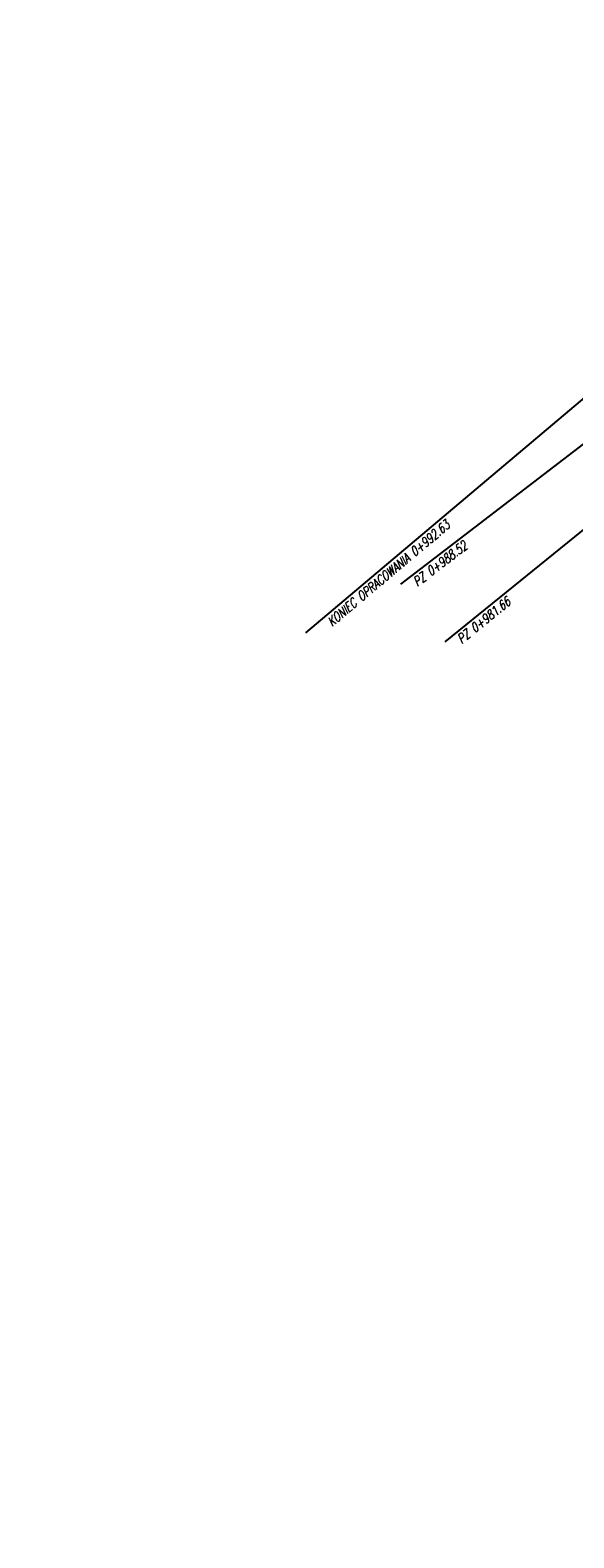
# Model space of a CAD drawing. Header units: metres. Extents: x 8431043 to 8456388, y 5766167 to 5771876.
# Tile 11 of 29: x 8433580 to 8433638, y 5770516 to 5770677. Entities that reach past the tile are written whole.
import ezdxf

# ---------------------------------------------------------------- set-up
doc = ezdxf.new("R2010")
doc.units = ezdxf.units.M
doc.linetypes.add('CIĄGŁA', pattern=[0])
doc.layers.add('brud', color=255, linetype='CIĄGŁA', lineweight=30)
doc.layers.add('WYMIARY', color=253, linetype='Continuous', lineweight=13)
doc.layers.add('S-5_opis_pkt_geometrycznych', color=20, linetype='Continuous')
doc.styles.add('! rom po 1.8mm', font='romans.shx', dxfattribs={"width": 0.75, "oblique": 15})
doc.styles.add('ISOCP', font='geniso.shx')
doc.styles.add('własny_500', font='isocp.shx', dxfattribs={"width": 0.9, "height": 1.2})
doc.dimstyles.new('kopia własny 500', dxfattribs={"dimtxt": 1.2, "dimasz": 0.8, "dimexe": 0.1795, "dimexo": 0.0625, "dimgap": 0.09, "dimtad": 3, "dimdec": 1, "dimzin": 0, "dimdsep": 46, "dimtxsty": 'własny_500', "dimblk": 'ARCHTICK', "dimcen": 0.09, "dimaunit": 2, "dimadec": 4, "dimazin": 0, "dimtfac": 1, "dimtdec": 1, "dimtofl": 0, "dimtmove": 2, "dimatfit": 3, "dimldrblk": 'ARCHTICK', "dimfxl": 1, "dimtolj": 1, "dimtzin": 0, "dimarcsym": 0})

# ---------------------------------------------------------------- blocks, each defined once
blk = doc.blocks.new('_ARCHTICK')
at = {"color": 0, "linetype": 'ByBlock', "const_width": 0.15}
blk.add_lwpolyline([(-0.5, -0.5), (0.5, 0.5)], dxfattribs=at)
blk = doc.blocks.new('*D74')
at = {"layer": 'Defpoints', "color": 0, "transparency": 16777216}
for p in [(8434749.83, 5771876.32), (8434750.94, 5771875.58), (8432377.71, 5768319.94)]:
    blk.add_point(p, dxfattribs=at)
at = {"layer": 'WYMIARY', "color": 0, "lineweight": -2, "transparency": 16777216}
blk.add_line((8432378.82, 5768319.2), (8434750.94, 5771875.58), dxfattribs=at)
at = {"layer": 'WYMIARY', "color": 0, "lineweight": -2, "transparency": 16777216, "xscale": 0.75, "yscale": 0.75, "zscale": 0.75}
for p, rotation in [((8434750.94, 5771875.58), 56.2965312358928), ((8432378.82, 5768319.2), 236.2965312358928)]:
    blk.add_blockref('_ARCHTICK', p, dxfattribs=dict(at, rotation=rotation))
at = {"layer": 'WYMIARY', "color": 0, "transparency": 16777216, "insert": (8433564.29, 5770097.78), "char_height": 1.25, "attachment_point": 5, "rotation": 56.2965, "style": 'ISOCP'}
blk.add_mtext('\\A1;4274.9', dxfattribs=at)
blk = doc.blocks.new('dfff')
at = {"layer": 'S-5_opis_pkt_geometrycznych', "color": 20, "linetype": 'Continuous', "lineweight": -3}
for p, q in [((8433609.18, 5770612.35), (8433643.11, 5770640.99)), ((8433619.3, 5770617.55), (8433645.76, 5770637.84)), ((8433624.02, 5770611.4), (8433649.93, 5770632.4))]:
    blk.add_line(p, q, dxfattribs=at)
at = {"layer": 'S-5_opis_pkt_geometrycznych', "color": 20, "linetype": 'Continuous', "lineweight": -3, "char_height": 1, "attachment_point": 3, "style": '! rom po 1.8mm'}
for s, insert, rotation in [('{\\C256;KONIEC OPRACOWANIA 0+992.63}', (8433623.97, 5770624.42), 40.1646), ('{\\C256;PZ 0+988.52}', (8433625.87, 5770622.19), 37.4872), ('{\\C256;PZ 0+981.66}', (8433630.47, 5770616.22), 39.0265)]:
    blk.add_mtext(s, dxfattribs=dict(at, insert=insert, rotation=rotation))

msp = doc.modelspace()

# ---------------------------------------------------------------- block references
at = {"layer": 'brud', "color": 4, "lineweight": 35}
msp.add_blockref('dfff', (0, 0), dxfattribs=at)

# ---------------------------------------------------------------- dimensions: what is measured, and where the dimension line sits
at = {"layer": 'WYMIARY', "color": 5}
dim = msp.add_aligned_dim(p1=(8432377.71, 5768319.94), p2=(8434749.83, 5771876.32), distance=-1.34, dimstyle='kopia własny 500', override={"dimtxt": 1.25, "dimasz": 0.75, "dimtxsty": 'ISOCP', "dimse1": 1, "dimse2": 1, "dimtmove": 1}, dxfattribs=at)
dim.commit()
dim.dimension.update_dxf_attribs({"geometry": '*D74', "text_midpoint": (8433564.29, 5770097.78)})

doc.saveas('drawing.dxf')
